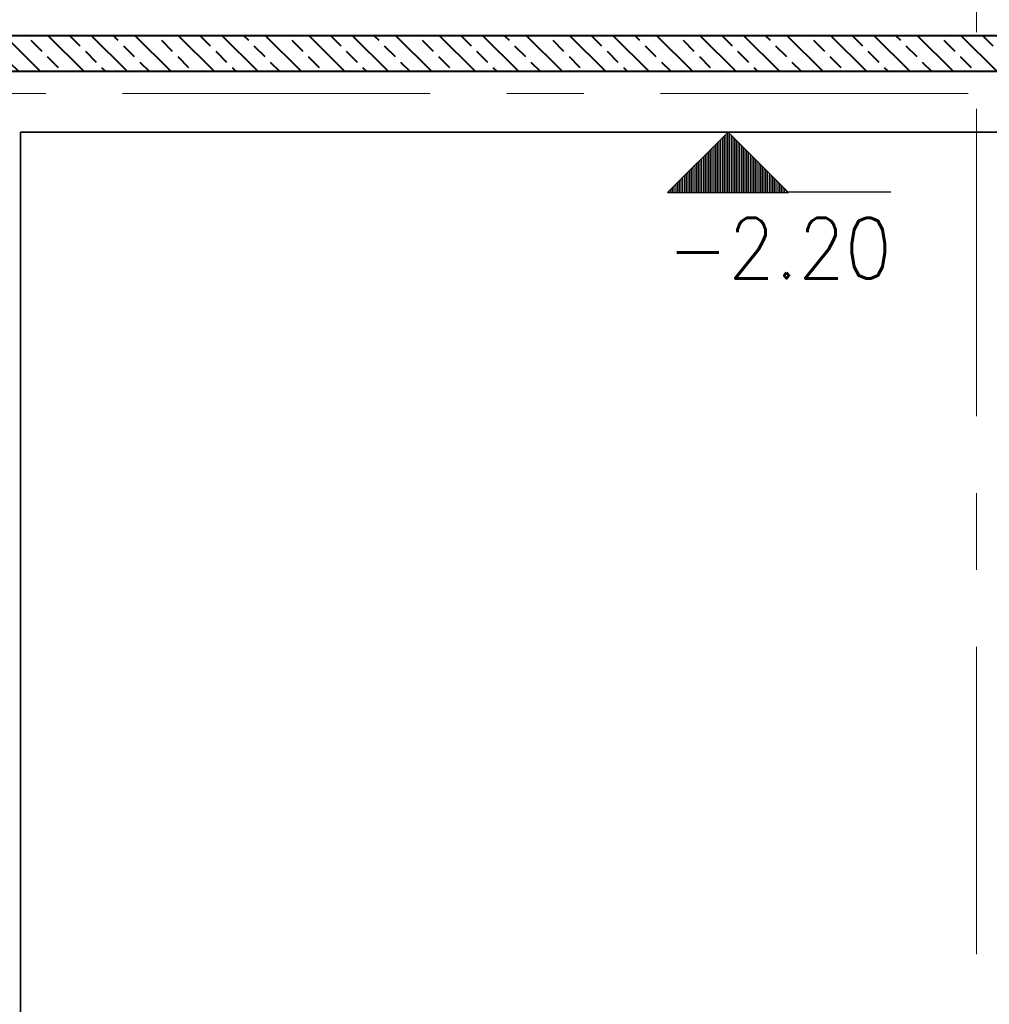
# Model space of a CAD drawing. Header units: millimetres. Extents: x 6071355 to 6728188, y -31956 to 56387.
# Tile 53 of 59: x 6096343 to 6100349, y 46969 to 51038. Entities that reach past the tile are written whole.
import ezdxf

# ---------------------------------------------------------------- set-up
doc = ezdxf.new("R2010")
doc.units = ezdxf.units.MM
doc.header["$MEASUREMENT"] = 0
doc.linetypes.add('Grid Line', pattern=[2222.5, 1270, -317.5, 317.5, -317.5])
doc.layers.add('BZ_kot', color=7, linetype='Continuous')
for name, color, linetype, lineweight in [('M_słupy', 5, 'Continuous', 40), ('M_ŁAWY', 3, 'Continuous', 35), ('Standard 1350-A_01-RZUT PARTERU LUSTRO2_28_Nowe_MODO_A1_osie-1_Nr_pióra__7_Nr_pióra__7_Nr_pióra__7', 7, 'Continuous', 18)]:
    doc.layers.add(name, color=color, linetype=linetype, lineweight=lineweight)
doc.styles.add('ROMANS', font='romans.shx', dxfattribs={"width": 0.8})

# ---------------------------------------------------------------- blocks, each defined once
blk = doc.blocks.new('*X8950')
at = {"color": 0}
for p, q in [((-40, 242.79), (-40, 243.47)), ((-39, 241.79), (-39, 243.47)), ((-38, 240.79), (-38, 243.47)), ((-37, 239.79), (-37, 243.47)), ((-36, 238.79), (-36, 243.47)), ((-35, 237.79), (-35, 243.47)), ((-34, 236.79), (-34, 243.47)), ((-33, 235.79), (-33, 243.47)), ((-32, 234.79), (-32, 243.47)), ((-31, 233.79), (-31, 243.47)), ((-30, 232.79), (-30, 243.47)), ((-29, 231.79), (-29, 243.47)), ((-28, 230.79), (-28, 243.47)), ((-27, 229.79), (-27, 243.47)), ((-26, 228.79), (-26, 243.47)), ((-25, 227.79), (-25, 243.47)), ((-24, 226.79), (-24, 243.47)), ((-23, 225.79), (-23, 243.47)), ((-22, 224.79), (-22, 243.47)), ((-21, 223.79), (-21, 243.47)), ((-20, 222.79), (-20, 243.47)), ((-19, 221.79), (-19, 243.47)), ((-18, 220.79), (-18, 243.47)), ((-17, 219.79), (-17, 243.47)), ((-16, 218.79), (-16, 243.47)), ((-15, 217.79), (-15, 243.47)), ((-14, 216.79), (-14, 243.47)), ((-13, 215.79), (-13, 243.47)), ((-12, 214.79), (-12, 243.47)), ((-11, 213.79), (-11, 243.47)), ((-10, 212.79), (-10, 243.47)), ((-9, 211.79), (-9, 243.47)), ((-8, 210.79), (-8, 243.47)), ((-7, 209.79), (-7, 243.47)), ((-6, 208.79), (-6, 243.47)), ((-5, 209.16), (-5, 243.47)), ((-4, 210.16), (-4, 243.47)), ((-3, 211.16), (-3, 243.47)), ((-2, 212.16), (-2, 243.47)), ((-1, 213.16), (-1, 243.47)), ((0, 214.16), (0, 243.47)), ((1, 215.16), (1, 243.47)), ((2, 216.16), (2, 243.47)), ((3, 217.16), (3, 243.47)), ((4, 218.16), (4, 243.47)), ((5, 219.16), (5, 243.47)), ((6, 220.16), (6, 243.47)), ((7, 221.16), (7, 243.47)), ((8, 222.16), (8, 243.47)), ((9, 223.16), (9, 243.47)), ((10, 224.16), (10, 243.47)), ((11, 225.16), (11, 243.47)), ((12, 226.16), (12, 243.47)), ((13, 227.16), (13, 243.47)), ((14, 228.16), (14, 243.47)), ((15, 229.16), (15, 243.47)), ((16, 230.16), (16, 243.47)), ((17, 231.16), (17, 243.47)), ((18, 232.16), (18, 243.47)), ((19, 233.16), (19, 243.47)), ((20, 234.16), (20, 243.47)), ((21, 235.16), (21, 243.47)), ((22, 236.16), (22, 243.47)), ((23, 237.16), (23, 243.47)), ((24, 238.16), (24, 243.47)), ((25, 239.16), (25, 243.47)), ((26, 240.16), (26, 243.47)), ((27, 241.16), (27, 243.47)), ((28, 242.16), (28, 243.47)), ((29, 243.16), (29, 243.47))]:
    blk.add_line(p, q, dxfattribs=at)
blk = doc.blocks.new('EKOT2')
blk.add_lwpolyline([(-35, 35), (35, 35), (0, 0)], close=True)
blk.add_blockref('*X8950', (5.68, -208.47))
at = {"style": 'ROMANS', "width": 0.9}
blk.add_attdef('POZIOM', (-35, 49.57), '', height=35, dxfattribs=at)

msp = doc.modelspace()

# ---------------------------------------------------------------- hatches: boundary and pattern name
at = {"layer": 'M_słupy', "transparency": 33554687}
h = msp.add_hatch(dxfattribs=at)
h.set_pattern_fill('ANSI33', color=2, scale=20, angle=270, style=0)
h.set_pattern_definition([(315, (5995002.76, 285876.42), (89.80256, 89.80256), []), (315, (5995002.76, 285786.62), (89.80256, 89.80256), [63.5, -31.75])])
h.paths.add_polyline_path([(6096091.364, 50823.324), (6096091.364, 50973.324), (6103546.336, 50973.324), (6103546.327, 50823.324)])

# ---------------------------------------------------------------- linework, layer by layer
at = {"layer": 'BZ_kot'}
msp.add_lwpolyline([(6099942.578, 50324.877), (6099510.435, 50324.877)], dxfattribs=at)
at = {"layer": 'M_słupy'}
msp.add_lwpolyline([(6096091.364, 50823.324), (6096091.364, 50973.324), (6103546.327, 50973.324), (6103546.327, 50823.398)], close=True, dxfattribs=at)
at = {"layer": 'M_ŁAWY', "color": 4}
msp.add_line((6096346.336, 50573.327), (6096346.364, 45835.542), dxfattribs=at)
msp.add_lwpolyline([(6114956.364, 50573.327), (6110646.364, 50573.327), (6110646.364, 52173.327), (6103946.364, 52173.327), (6103946.364, 50573.327), (6096346.336, 50573.327)], dxfattribs=at)
at = {"layer": 'Standard 1350-A_01-RZUT PARTERU LUSTRO2_28_Nowe_MODO_A1_osie-1_Nr_pióra__7_Nr_pióra__7_Nr_pióra__7', "color": 7, "linetype": 'Grid Line', "lineweight": 18}
for p, q in [((6100296.364, 55114.428), (6100296.364, -31556.201)), ((6124708.5, 50732.834), (6079489.176, 50732.834))]:
    msp.add_line(p, q, dxfattribs=at)

# ---------------------------------------------------------------- block references
at = {"layer": 'BZ_kot'}
ref = msp.add_blockref('EKOT2', (6099269.845, 50573.327), dxfattribs=dict(at, xscale=-7.142857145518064, yscale=7.142857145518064, zscale=7.142857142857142, rotation=180))
ref.add_attrib('POZIOM', '-2.20', (6099019.845, 49969.222), dxfattribs={"layer": '0', "height": 250, "style": 'ROMANS', "width": 0.9})

doc.saveas('drawing.dxf')
